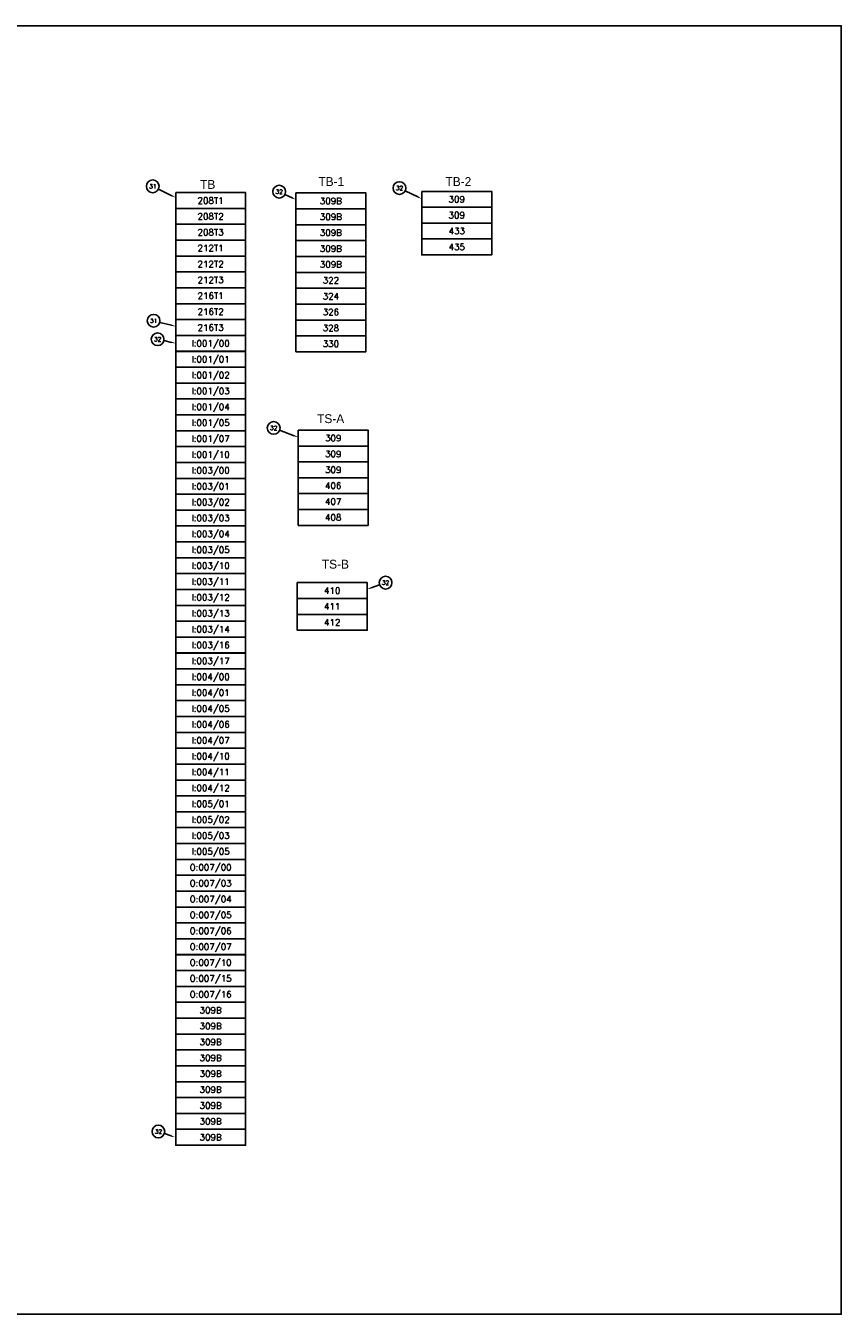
# Model space of a CAD drawing. Header units: inches. Extents: x 0 to 120, y 0 to 76.
# Tile 4 of 4: x 72 to 120, y 0 to 76. Entities that reach past the tile are written whole.
import ezdxf
from ezdxf.enums import TextEntityAlignment as Align

# ---------------------------------------------------------------- set-up
doc = ezdxf.new("R2010")
doc.units = ezdxf.units.IN
doc.header["$MEASUREMENT"] = 0
for name, color, linetype in [('LOC', 140, 'Continuous'), ('PBAL', 7, 'Continuous'), ('PITEM', 1, 'Continuous'), ('PSYMS', 7, 'Continuous'), ('PWIRE', 7, 'Continuous')]:
    doc.layers.add(name, color=color, linetype=linetype)
doc.layers.add('Viewports', color=3, linetype='Continuous', plot=False)
doc.styles.add('LEGACY', font='romans.shx')
doc.styles.add('WD', font='romans.shx')

# ---------------------------------------------------------------- blocks, each defined once
blk = doc.blocks.new('PNLE49')
at = {"layer": 'PSYMS'}
blk.add_lwpolyline([(-4.125, 0), (-4.125, -0.9375), (0, -0.9375), (0, 0)], close=True, dxfattribs=at)
at = {"style": 'WD', "width": 0.9}
for tag, flags, p in [('WIRENOL', 8, (-3.5625, -0.46875)), ('TERMDESCL', 9, (-2.625, -0.46875))]:
    blk.add_attdef(tag, text='', height=0.375, dxfattribs=dict(at, flags=flags)).set_placement(p, align=Align.MIDDLE_RIGHT)
at = {"style": 'WD', "width": 0.8, "flags": 8}
blk.add_attdef('WIRENO', text='', height=0.375, dxfattribs=at).set_placement((-2.0625, -0.46875), align=Align.MIDDLE_CENTER)
at = {"style": 'WD', "width": 0.9}
for tag, flags, p in [('TERMDESCR', 9, (-1.5, -0.46875)), ('WIRENOR', 8, (-0.5625, -0.46875))]:
    blk.add_attdef(tag, text='', height=0.375, dxfattribs=dict(at, flags=flags)).set_placement(p, align=Align.MIDDLE_LEFT)
blk = doc.blocks.new('PNL24BC')
at = {"layer": 'PBAL'}
blk.add_circle((-0.337, 0.165), 0.375, dxfattribs=at)
at = {"layer": 'PITEM', "style": 'LEGACY'}
blk.add_attdef('B_ITEM', text='', height=0.25, dxfattribs=at).set_placement((-0.337, 0.165), align=Align.MIDDLE)
blk = doc.blocks.new('PNL24CE')
at = {"layer": 'PBAL'}
blk.add_circle((-0.366, 0.082), 0.375, dxfattribs=at)
at = {"layer": 'PITEM', "style": 'LEGACY'}
blk.add_attdef('B_ITEM', text='', height=0.25, dxfattribs=at).set_placement((-0.366, 0.082), align=Align.MIDDLE)
blk = doc.blocks.new('PNL24E0')
at = {"layer": 'PBAL'}
blk.add_circle((-0.364, 0.092), 0.375, dxfattribs=at)
at = {"layer": 'PITEM', "style": 'LEGACY'}
blk.add_attdef('B_ITEM', text='', height=0.25, dxfattribs=at).set_placement((-0.364, 0.092), align=Align.MIDDLE)
blk = doc.blocks.new('PNL24F2')
at = {"layer": 'PBAL'}
blk.add_circle((-0.354, 0.124), 0.375, dxfattribs=at)
at = {"layer": 'PITEM', "style": 'LEGACY'}
blk.add_attdef('B_ITEM', text='', height=0.25, dxfattribs=at).set_placement((-0.354, 0.124), align=Align.MIDDLE)
blk = doc.blocks.new('PNL2504')
at = {"layer": 'PBAL'}
blk.add_circle((-0.338, 0.162), 0.375, dxfattribs=at)
at = {"layer": 'PITEM', "style": 'LEGACY'}
blk.add_attdef('B_ITEM', text='', height=0.25, dxfattribs=at).set_placement((-0.338, 0.162), align=Align.MIDDLE)
blk = doc.blocks.new('PNL2516')
at = {"layer": 'PBAL'}
blk.add_circle((-0.338, 0.162), 0.375, dxfattribs=at)
at = {"layer": 'PITEM', "style": 'LEGACY'}
blk.add_attdef('B_ITEM', text='', height=0.25, dxfattribs=at).set_placement((-0.338, 0.162), align=Align.MIDDLE)
blk = doc.blocks.new('PNL2528')
at = {"layer": 'PBAL'}
blk.add_circle((-0.351, 0.133), 0.375, dxfattribs=at)
at = {"layer": 'PITEM', "style": 'LEGACY'}
blk.add_attdef('B_ITEM', text='', height=0.25, dxfattribs=at).set_placement((-0.351, 0.133), align=Align.MIDDLE)
blk = doc.blocks.new('PNL253A')
at = {"layer": 'PBAL'}
blk.add_circle((0.353, 0.126), 0.375, dxfattribs=at)
at = {"layer": 'PITEM', "style": 'LEGACY'}
blk.add_attdef('B_ITEM', text='', height=0.25, dxfattribs=at).set_placement((0.353, 0.126), align=Align.MIDDLE)

msp = doc.modelspace()

# ---------------------------------------------------------------- linework, layer by layer
at = {"layer": 'PBAL'}
for p, q in [((80.493, 66.046), (79.701, 66.435)), ((95.018, 65.971), (94.265, 66.332)), ((87.591, 65.919), (87.164, 66.123)), ((80.475, 58.392), (79.78, 58.568)), ((80.474, 57.386), (80.017, 57.489)), ((87.719, 51.869), (86.851, 52.198)), ((92.255, 42.894), (92.751, 43.071)), ((80.441, 10.531), (80.054, 10.666))]:
    msp.add_line(p, q, dxfattribs=at)
for points in [[(80.512, 66.083), (80.475, 66.008), (80.718, 65.935)], [(87.609, 65.956), (87.573, 65.881), (87.816, 65.811)], [(95.036, 66.008), (95, 65.933), (95.244, 65.863)], [(80.486, 58.433), (80.465, 58.352), (80.718, 58.331)], [(80.483, 57.427), (80.465, 57.345), (80.718, 57.331)], [(87.734, 51.908), (87.704, 51.83), (87.953, 51.781)], [(92.269, 42.855), (92.241, 42.934), (92.02, 42.81)], [(80.454, 10.571), (80.427, 10.492), (80.677, 10.449)]]:
    msp.add_solid(points, dxfattribs=at)
at = {"layer": 'Viewports'}
msp.add_lwpolyline([(0, 0), (120, 0), (120, 76.08), (0, 76.08)], close=True, dxfattribs=at)

# ---------------------------------------------------------------- block references
at = {"layer": 'PBAL'}
for name, p, values in [('PNL24BC', (79.701, 66.435), {'B_ITEM': '31'}), ('PNL2504', (87.164, 66.123), {'B_ITEM': '32'}), ('PNL2516', (94.265, 66.332), {'B_ITEM': '32'}), ('PNL24E0', (79.78, 58.568), {'B_ITEM': '31'}), ('PNL24CE', (80.017, 57.489), {'B_ITEM': '32'}), ('PNL2528', (86.851, 52.198), {'B_ITEM': '32'}), ('PNL253A', (92.751, 43.071), {'B_ITEM': '32'}), ('PNL24F2', (80.054, 10.666), {'B_ITEM': '32'})]:
    msp.add_blockref(name, p, dxfattribs=at).add_auto_attribs(values)
at = {"layer": 'PSYMS'}
ref = msp.add_blockref('PNLE49', (84.843, 66.231), dxfattribs=at)
ref.add_attrib('WIRENO', '208T1', dxfattribs={"layer": 'PWIRE', "height": 0.375, "style": 'WD', "flags": 8}).set_placement((82.78, 65.762), align=Align.MIDDLE_CENTER)
ref = msp.add_blockref('PNLE49', (91.941, 66.206), dxfattribs=at)
ref.add_attrib('WIRENO', '309B', dxfattribs={"layer": 'PWIRE', "height": 0.375, "style": 'WD', "flags": 8}).set_placement((89.879, 65.737), align=Align.MIDDLE_CENTER)
ref = msp.add_blockref('PNLE49', (99.369, 66.303), dxfattribs=at)
ref.add_attrib('WIRENO', '309', dxfattribs={"layer": 'PWIRE', "height": 0.375, "style": 'WD', "flags": 8}).set_placement((97.306, 65.834), align=Align.MIDDLE_CENTER)
ref = msp.add_blockref('PNLE49', (84.843, 65.294), dxfattribs=at)
ref.add_attrib('WIRENO', '208T2', dxfattribs={"layer": 'PWIRE', "height": 0.375, "style": 'WD', "flags": 8}).set_placement((82.78, 64.825), align=Align.MIDDLE_CENTER)
ref = msp.add_blockref('PNLE49', (91.941, 65.269), dxfattribs=at)
ref.add_attrib('WIRENO', '309B', dxfattribs={"layer": 'PWIRE', "height": 0.375, "style": 'WD', "flags": 8}).set_placement((89.879, 64.8), align=Align.MIDDLE_CENTER)
ref = msp.add_blockref('PNLE49', (99.369, 65.366), dxfattribs=at)
ref.add_attrib('WIRENO', '309', dxfattribs={"layer": 'PWIRE', "height": 0.375, "style": 'WD', "flags": 8}).set_placement((97.306, 64.897), align=Align.MIDDLE_CENTER)
ref = msp.add_blockref('PNLE49', (84.843, 64.356), dxfattribs=at)
ref.add_attrib('WIRENO', '208T3', dxfattribs={"layer": 'PWIRE', "height": 0.375, "style": 'WD', "flags": 8}).set_placement((82.78, 63.887), align=Align.MIDDLE_CENTER)
ref = msp.add_blockref('PNLE49', (91.941, 64.331), dxfattribs=at)
ref.add_attrib('WIRENO', '309B', dxfattribs={"layer": 'PWIRE', "height": 0.375, "style": 'WD', "flags": 8}).set_placement((89.879, 63.862), align=Align.MIDDLE_CENTER)
ref = msp.add_blockref('PNLE49', (99.369, 64.428), dxfattribs=at)
ref.add_attrib('WIRENO', '433', dxfattribs={"layer": 'PWIRE', "height": 0.375, "style": 'WD', "flags": 8}).set_placement((97.306, 63.959), align=Align.MIDDLE_CENTER)
ref = msp.add_blockref('PNLE49', (84.843, 63.419), dxfattribs=at)
ref.add_attrib('WIRENO', '212T1', dxfattribs={"layer": 'PWIRE', "height": 0.375, "style": 'WD', "flags": 8}).set_placement((82.78, 62.95), align=Align.MIDDLE_CENTER)
ref = msp.add_blockref('PNLE49', (91.941, 63.394), dxfattribs=at)
ref.add_attrib('WIRENO', '309B', dxfattribs={"layer": 'PWIRE', "height": 0.375, "style": 'WD', "flags": 8}).set_placement((89.879, 62.925), align=Align.MIDDLE_CENTER)
ref = msp.add_blockref('PNLE49', (99.369, 63.491), dxfattribs=at)
ref.add_attrib('WIRENO', '435', dxfattribs={"layer": 'PWIRE', "height": 0.375, "style": 'WD', "flags": 8}).set_placement((97.306, 63.022), align=Align.MIDDLE_CENTER)
ref = msp.add_blockref('PNLE49', (84.843, 62.481), dxfattribs=at)
ref.add_attrib('WIRENO', '212T2', dxfattribs={"layer": 'PWIRE', "height": 0.375, "style": 'WD', "flags": 8}).set_placement((82.78, 62.012), align=Align.MIDDLE_CENTER)
ref = msp.add_blockref('PNLE49', (91.941, 62.456), dxfattribs=at)
ref.add_attrib('WIRENO', '309B', dxfattribs={"layer": 'PWIRE', "height": 0.375, "style": 'WD', "flags": 8}).set_placement((89.879, 61.987), align=Align.MIDDLE_CENTER)
ref = msp.add_blockref('PNLE49', (84.843, 61.544), dxfattribs=at)
ref.add_attrib('WIRENO', '212T3', dxfattribs={"layer": 'PWIRE', "height": 0.375, "style": 'WD', "flags": 8}).set_placement((82.78, 61.075), align=Align.MIDDLE_CENTER)
ref = msp.add_blockref('PNLE49', (91.941, 61.519), dxfattribs=at)
ref.add_attrib('WIRENO', '322', dxfattribs={"layer": 'PWIRE', "height": 0.375, "style": 'WD', "flags": 8}).set_placement((89.879, 61.05), align=Align.MIDDLE_CENTER)
ref = msp.add_blockref('PNLE49', (84.843, 60.606), dxfattribs=at)
ref.add_attrib('WIRENO', '216T1', dxfattribs={"layer": 'PWIRE', "height": 0.375, "style": 'WD', "flags": 8}).set_placement((82.78, 60.137), align=Align.MIDDLE_CENTER)
ref = msp.add_blockref('PNLE49', (91.941, 60.581), dxfattribs=at)
ref.add_attrib('WIRENO', '324', dxfattribs={"layer": 'PWIRE', "height": 0.375, "style": 'WD', "flags": 8}).set_placement((89.879, 60.112), align=Align.MIDDLE_CENTER)
ref = msp.add_blockref('PNLE49', (84.843, 59.669), dxfattribs=at)
ref.add_attrib('WIRENO', '216T2', dxfattribs={"layer": 'PWIRE', "height": 0.375, "style": 'WD', "flags": 8}).set_placement((82.78, 59.2), align=Align.MIDDLE_CENTER)
ref = msp.add_blockref('PNLE49', (91.941, 59.644), dxfattribs=at)
ref.add_attrib('WIRENO', '326', dxfattribs={"layer": 'PWIRE', "height": 0.375, "style": 'WD', "flags": 8}).set_placement((89.879, 59.175), align=Align.MIDDLE_CENTER)
ref = msp.add_blockref('PNLE49', (84.843, 58.731), dxfattribs=at)
ref.add_attrib('WIRENO', '216T3', dxfattribs={"layer": 'PWIRE', "height": 0.375, "style": 'WD', "flags": 8}).set_placement((82.78, 58.262), align=Align.MIDDLE_CENTER)
ref = msp.add_blockref('PNLE49', (91.941, 58.706), dxfattribs=at)
ref.add_attrib('WIRENO', '328', dxfattribs={"layer": 'PWIRE', "height": 0.375, "style": 'WD', "flags": 8}).set_placement((89.879, 58.237), align=Align.MIDDLE_CENTER)
ref = msp.add_blockref('PNLE49', (84.843, 57.794), dxfattribs=at)
ref.add_attrib('WIRENO', 'I:001/00', dxfattribs={"layer": 'PWIRE', "height": 0.375, "style": 'WD', "flags": 8}).set_placement((82.78, 57.325), align=Align.MIDDLE_CENTER)
ref = msp.add_blockref('PNLE49', (91.941, 57.769), dxfattribs=at)
ref.add_attrib('WIRENO', '330', dxfattribs={"layer": 'PWIRE', "height": 0.375, "style": 'WD', "flags": 8}).set_placement((89.879, 57.3), align=Align.MIDDLE_CENTER)
ref = msp.add_blockref('PNLE49', (84.843, 56.856), dxfattribs=at)
ref.add_attrib('WIRENO', 'I:001/01', dxfattribs={"layer": 'PWIRE', "height": 0.375, "style": 'WD', "flags": 8}).set_placement((82.78, 56.387), align=Align.MIDDLE_CENTER)
ref = msp.add_blockref('PNLE49', (84.843, 55.919), dxfattribs=at)
ref.add_attrib('WIRENO', 'I:001/02', dxfattribs={"layer": 'PWIRE', "height": 0.375, "style": 'WD', "flags": 8}).set_placement((82.78, 55.45), align=Align.MIDDLE_CENTER)
ref = msp.add_blockref('PNLE49', (84.843, 54.981), dxfattribs=at)
ref.add_attrib('WIRENO', 'I:001/03', dxfattribs={"layer": 'PWIRE', "height": 0.375, "style": 'WD', "flags": 8}).set_placement((82.78, 54.512), align=Align.MIDDLE_CENTER)
ref = msp.add_blockref('PNLE49', (84.843, 54.044), dxfattribs=at)
ref.add_attrib('WIRENO', 'I:001/04', dxfattribs={"layer": 'PWIRE', "height": 0.375, "style": 'WD', "flags": 8}).set_placement((82.78, 53.575), align=Align.MIDDLE_CENTER)
ref = msp.add_blockref('PNLE49', (84.843, 53.106), dxfattribs=at)
ref.add_attrib('WIRENO', 'I:001/05', dxfattribs={"layer": 'PWIRE', "height": 0.375, "style": 'WD', "flags": 8}).set_placement((82.78, 52.637), align=Align.MIDDLE_CENTER)
ref = msp.add_blockref('PNLE49', (84.843, 52.169), dxfattribs=at)
ref.add_attrib('WIRENO', 'I:001/07', dxfattribs={"layer": 'PWIRE', "height": 0.375, "style": 'WD', "flags": 8}).set_placement((82.78, 51.7), align=Align.MIDDLE_CENTER)
ref = msp.add_blockref('PNLE49', (92.078, 52.204), dxfattribs=at)
ref.add_attrib('WIRENO', '309', dxfattribs={"layer": 'PWIRE', "height": 0.375, "style": 'WD', "flags": 8}).set_placement((90.015, 51.735), align=Align.MIDDLE_CENTER)
ref = msp.add_blockref('PNLE49', (84.843, 51.231), dxfattribs=at)
ref.add_attrib('WIRENO', 'I:001/10', dxfattribs={"layer": 'PWIRE', "height": 0.375, "style": 'WD', "flags": 8}).set_placement((82.78, 50.762), align=Align.MIDDLE_CENTER)
ref = msp.add_blockref('PNLE49', (92.078, 51.266), dxfattribs=at)
ref.add_attrib('WIRENO', '309', dxfattribs={"layer": 'PWIRE', "height": 0.375, "style": 'WD', "flags": 8}).set_placement((90.015, 50.798), align=Align.MIDDLE_CENTER)
ref = msp.add_blockref('PNLE49', (84.843, 50.294), dxfattribs=at)
ref.add_attrib('WIRENO', 'I:003/00', dxfattribs={"layer": 'PWIRE', "height": 0.375, "style": 'WD', "flags": 8}).set_placement((82.78, 49.825), align=Align.MIDDLE_CENTER)
ref = msp.add_blockref('PNLE49', (92.078, 50.329), dxfattribs=at)
ref.add_attrib('WIRENO', '309', dxfattribs={"layer": 'PWIRE', "height": 0.375, "style": 'WD', "flags": 8}).set_placement((90.015, 49.86), align=Align.MIDDLE_CENTER)
ref = msp.add_blockref('PNLE49', (84.843, 49.356), dxfattribs=at)
ref.add_attrib('WIRENO', 'I:003/01', dxfattribs={"layer": 'PWIRE', "height": 0.375, "style": 'WD', "flags": 8}).set_placement((82.78, 48.887), align=Align.MIDDLE_CENTER)
ref = msp.add_blockref('PNLE49', (92.078, 49.391), dxfattribs=at)
ref.add_attrib('WIRENO', '406', dxfattribs={"layer": 'PWIRE', "height": 0.375, "style": 'WD', "flags": 8}).set_placement((90.015, 48.923), align=Align.MIDDLE_CENTER)
ref = msp.add_blockref('PNLE49', (84.843, 48.419), dxfattribs=at)
ref.add_attrib('WIRENO', 'I:003/02', dxfattribs={"layer": 'PWIRE', "height": 0.375, "style": 'WD', "flags": 8}).set_placement((82.78, 47.95), align=Align.MIDDLE_CENTER)
ref = msp.add_blockref('PNLE49', (92.078, 48.454), dxfattribs=at)
ref.add_attrib('WIRENO', '407', dxfattribs={"layer": 'PWIRE', "height": 0.375, "style": 'WD', "flags": 8}).set_placement((90.015, 47.985), align=Align.MIDDLE_CENTER)
ref = msp.add_blockref('PNLE49', (84.843, 47.481), dxfattribs=at)
ref.add_attrib('WIRENO', 'I:003/03', dxfattribs={"layer": 'PWIRE', "height": 0.375, "style": 'WD', "flags": 8}).set_placement((82.78, 47.012), align=Align.MIDDLE_CENTER)
ref = msp.add_blockref('PNLE49', (92.078, 47.516), dxfattribs=at)
ref.add_attrib('WIRENO', '408', dxfattribs={"layer": 'PWIRE', "height": 0.375, "style": 'WD', "flags": 8}).set_placement((90.015, 47.048), align=Align.MIDDLE_CENTER)
ref = msp.add_blockref('PNLE49', (84.843, 46.544), dxfattribs=at)
ref.add_attrib('WIRENO', 'I:003/04', dxfattribs={"layer": 'PWIRE', "height": 0.375, "style": 'WD', "flags": 8}).set_placement((82.78, 46.075), align=Align.MIDDLE_CENTER)
ref = msp.add_blockref('PNLE49', (84.843, 45.606), dxfattribs=at)
ref.add_attrib('WIRENO', 'I:003/05', dxfattribs={"layer": 'PWIRE', "height": 0.375, "style": 'WD', "flags": 8}).set_placement((82.78, 45.137), align=Align.MIDDLE_CENTER)
ref = msp.add_blockref('PNLE49', (84.843, 44.669), dxfattribs=at)
ref.add_attrib('WIRENO', 'I:003/10', dxfattribs={"layer": 'PWIRE', "height": 0.375, "style": 'WD', "flags": 8}).set_placement((82.78, 44.2), align=Align.MIDDLE_CENTER)
ref = msp.add_blockref('PNLE49', (84.843, 43.731), dxfattribs=at)
ref.add_attrib('WIRENO', 'I:003/11', dxfattribs={"layer": 'PWIRE', "height": 0.375, "style": 'WD', "flags": 8}).set_placement((82.78, 43.262), align=Align.MIDDLE_CENTER)
ref = msp.add_blockref('PNLE49', (84.843, 42.794), dxfattribs=at)
ref.add_attrib('WIRENO', 'I:003/12', dxfattribs={"layer": 'PWIRE', "height": 0.375, "style": 'WD', "flags": 8}).set_placement((82.78, 42.325), align=Align.MIDDLE_CENTER)
ref = msp.add_blockref('PNLE49', (92.02, 43.197), dxfattribs=at)
ref.add_attrib('WIRENO', '410', dxfattribs={"layer": 'PWIRE', "height": 0.375, "style": 'WD', "flags": 8}).set_placement((89.957, 42.729), align=Align.MIDDLE_CENTER)
ref = msp.add_blockref('PNLE49', (84.843, 41.856), dxfattribs=at)
ref.add_attrib('WIRENO', 'I:003/13', dxfattribs={"layer": 'PWIRE', "height": 0.375, "style": 'WD', "flags": 8}).set_placement((82.78, 41.387), align=Align.MIDDLE_CENTER)
ref = msp.add_blockref('PNLE49', (92.02, 42.26), dxfattribs=at)
ref.add_attrib('WIRENO', '411', dxfattribs={"layer": 'PWIRE', "height": 0.375, "style": 'WD', "flags": 8}).set_placement((89.957, 41.791), align=Align.MIDDLE_CENTER)
ref = msp.add_blockref('PNLE49', (92.02, 41.322), dxfattribs=at)
ref.add_attrib('WIRENO', '412', dxfattribs={"layer": 'PWIRE', "height": 0.375, "style": 'WD', "flags": 8}).set_placement((89.957, 40.854), align=Align.MIDDLE_CENTER)
ref = msp.add_blockref('PNLE49', (84.843, 40.919), dxfattribs=at)
ref.add_attrib('WIRENO', 'I:003/14', dxfattribs={"layer": 'PWIRE', "height": 0.375, "style": 'WD', "flags": 8}).set_placement((82.78, 40.45), align=Align.MIDDLE_CENTER)
ref = msp.add_blockref('PNLE49', (84.843, 39.981), dxfattribs=at)
ref.add_attrib('WIRENO', 'I:003/16', dxfattribs={"layer": 'PWIRE', "height": 0.375, "style": 'WD', "flags": 8}).set_placement((82.78, 39.512), align=Align.MIDDLE_CENTER)
ref = msp.add_blockref('PNLE49', (84.843, 39.044), dxfattribs=at)
ref.add_attrib('WIRENO', 'I:003/17', dxfattribs={"layer": 'PWIRE', "height": 0.375, "style": 'WD', "flags": 8}).set_placement((82.78, 38.575), align=Align.MIDDLE_CENTER)
ref = msp.add_blockref('PNLE49', (84.843, 38.106), dxfattribs=at)
ref.add_attrib('WIRENO', 'I:004/00', dxfattribs={"layer": 'PWIRE', "height": 0.375, "style": 'WD', "flags": 8}).set_placement((82.78, 37.637), align=Align.MIDDLE_CENTER)
ref = msp.add_blockref('PNLE49', (84.843, 37.169), dxfattribs=at)
ref.add_attrib('WIRENO', 'I:004/01', dxfattribs={"layer": 'PWIRE', "height": 0.375, "style": 'WD', "flags": 8}).set_placement((82.78, 36.7), align=Align.MIDDLE_CENTER)
ref = msp.add_blockref('PNLE49', (84.843, 36.231), dxfattribs=at)
ref.add_attrib('WIRENO', 'I:004/05', dxfattribs={"layer": 'PWIRE', "height": 0.375, "style": 'WD', "flags": 8}).set_placement((82.78, 35.762), align=Align.MIDDLE_CENTER)
ref = msp.add_blockref('PNLE49', (84.843, 35.294), dxfattribs=at)
ref.add_attrib('WIRENO', 'I:004/06', dxfattribs={"layer": 'PWIRE', "height": 0.375, "style": 'WD', "flags": 8}).set_placement((82.78, 34.825), align=Align.MIDDLE_CENTER)
ref = msp.add_blockref('PNLE49', (84.843, 34.356), dxfattribs=at)
ref.add_attrib('WIRENO', 'I:004/07', dxfattribs={"layer": 'PWIRE', "height": 0.375, "style": 'WD', "flags": 8}).set_placement((82.78, 33.887), align=Align.MIDDLE_CENTER)
ref = msp.add_blockref('PNLE49', (84.843, 33.419), dxfattribs=at)
ref.add_attrib('WIRENO', 'I:004/10', dxfattribs={"layer": 'PWIRE', "height": 0.375, "style": 'WD', "flags": 8}).set_placement((82.78, 32.95), align=Align.MIDDLE_CENTER)
ref = msp.add_blockref('PNLE49', (84.843, 32.481), dxfattribs=at)
ref.add_attrib('WIRENO', 'I:004/11', dxfattribs={"layer": 'PWIRE', "height": 0.375, "style": 'WD', "flags": 8}).set_placement((82.78, 32.012), align=Align.MIDDLE_CENTER)
ref = msp.add_blockref('PNLE49', (84.843, 31.544), dxfattribs=at)
ref.add_attrib('WIRENO', 'I:004/12', dxfattribs={"layer": 'PWIRE', "height": 0.375, "style": 'WD', "flags": 8}).set_placement((82.78, 31.075), align=Align.MIDDLE_CENTER)
ref = msp.add_blockref('PNLE49', (84.843, 30.606), dxfattribs=at)
ref.add_attrib('WIRENO', 'I:005/01', dxfattribs={"layer": 'PWIRE', "height": 0.375, "style": 'WD', "flags": 8}).set_placement((82.78, 30.137), align=Align.MIDDLE_CENTER)
ref = msp.add_blockref('PNLE49', (84.843, 29.669), dxfattribs=at)
ref.add_attrib('WIRENO', 'I:005/02', dxfattribs={"layer": 'PWIRE', "height": 0.375, "style": 'WD', "flags": 8}).set_placement((82.78, 29.2), align=Align.MIDDLE_CENTER)
ref = msp.add_blockref('PNLE49', (84.843, 28.731), dxfattribs=at)
ref.add_attrib('WIRENO', 'I:005/03', dxfattribs={"layer": 'PWIRE', "height": 0.375, "style": 'WD', "flags": 8}).set_placement((82.78, 28.262), align=Align.MIDDLE_CENTER)
ref = msp.add_blockref('PNLE49', (84.843, 27.794), dxfattribs=at)
ref.add_attrib('WIRENO', 'I:005/05', dxfattribs={"layer": 'PWIRE', "height": 0.375, "style": 'WD', "flags": 8}).set_placement((82.78, 27.325), align=Align.MIDDLE_CENTER)
ref = msp.add_blockref('PNLE49', (84.843, 26.856), dxfattribs=at)
ref.add_attrib('WIRENO', 'O:007/00', dxfattribs={"layer": 'PWIRE', "height": 0.375, "style": 'WD', "flags": 8}).set_placement((82.78, 26.387), align=Align.MIDDLE_CENTER)
ref = msp.add_blockref('PNLE49', (84.843, 25.919), dxfattribs=at)
ref.add_attrib('WIRENO', 'O:007/03', dxfattribs={"layer": 'PWIRE', "height": 0.375, "style": 'WD', "flags": 8}).set_placement((82.78, 25.45), align=Align.MIDDLE_CENTER)
ref = msp.add_blockref('PNLE49', (84.843, 24.981), dxfattribs=at)
ref.add_attrib('WIRENO', 'O:007/04', dxfattribs={"layer": 'PWIRE', "height": 0.375, "style": 'WD', "flags": 8}).set_placement((82.78, 24.512), align=Align.MIDDLE_CENTER)
ref = msp.add_blockref('PNLE49', (84.843, 24.044), dxfattribs=at)
ref.add_attrib('WIRENO', 'O:007/05', dxfattribs={"layer": 'PWIRE', "height": 0.375, "style": 'WD', "flags": 8}).set_placement((82.78, 23.575), align=Align.MIDDLE_CENTER)
ref = msp.add_blockref('PNLE49', (84.843, 23.106), dxfattribs=at)
ref.add_attrib('WIRENO', 'O:007/06', dxfattribs={"layer": 'PWIRE', "height": 0.375, "style": 'WD', "flags": 8}).set_placement((82.78, 22.637), align=Align.MIDDLE_CENTER)
ref = msp.add_blockref('PNLE49', (84.843, 22.169), dxfattribs=at)
ref.add_attrib('WIRENO', 'O:007/07', dxfattribs={"layer": 'PWIRE', "height": 0.375, "style": 'WD', "flags": 8}).set_placement((82.78, 21.7), align=Align.MIDDLE_CENTER)
ref = msp.add_blockref('PNLE49', (84.843, 21.231), dxfattribs=at)
ref.add_attrib('WIRENO', 'O:007/10', dxfattribs={"layer": 'PWIRE', "height": 0.375, "style": 'WD', "flags": 8}).set_placement((82.78, 20.762), align=Align.MIDDLE_CENTER)
ref = msp.add_blockref('PNLE49', (84.843, 20.294), dxfattribs=at)
ref.add_attrib('WIRENO', 'O:007/15', dxfattribs={"layer": 'PWIRE', "height": 0.375, "style": 'WD', "flags": 8}).set_placement((82.78, 19.825), align=Align.MIDDLE_CENTER)
ref = msp.add_blockref('PNLE49', (84.843, 19.356), dxfattribs=at)
ref.add_attrib('WIRENO', 'O:007/16', dxfattribs={"layer": 'PWIRE', "height": 0.375, "style": 'WD', "flags": 8}).set_placement((82.78, 18.887), align=Align.MIDDLE_CENTER)
ref = msp.add_blockref('PNLE49', (84.843, 18.419), dxfattribs=at)
ref.add_attrib('WIRENO', '309B', dxfattribs={"layer": 'PWIRE', "height": 0.375, "style": 'WD', "flags": 8}).set_placement((82.78, 17.95), align=Align.MIDDLE_CENTER)
ref = msp.add_blockref('PNLE49', (84.843, 17.481), dxfattribs=at)
ref.add_attrib('WIRENO', '309B', dxfattribs={"layer": 'PWIRE', "height": 0.375, "style": 'WD', "flags": 8}).set_placement((82.78, 17.012), align=Align.MIDDLE_CENTER)
ref = msp.add_blockref('PNLE49', (84.843, 16.544), dxfattribs=at)
ref.add_attrib('WIRENO', '309B', dxfattribs={"layer": 'PWIRE', "height": 0.375, "style": 'WD', "flags": 8}).set_placement((82.78, 16.075), align=Align.MIDDLE_CENTER)
ref = msp.add_blockref('PNLE49', (84.843, 15.606), dxfattribs=at)
ref.add_attrib('WIRENO', '309B', dxfattribs={"layer": 'PWIRE', "height": 0.375, "style": 'WD', "flags": 8}).set_placement((82.78, 15.137), align=Align.MIDDLE_CENTER)
ref = msp.add_blockref('PNLE49', (84.843, 14.669), dxfattribs=at)
ref.add_attrib('WIRENO', '309B', dxfattribs={"layer": 'PWIRE', "height": 0.375, "style": 'WD', "flags": 8}).set_placement((82.78, 14.2), align=Align.MIDDLE_CENTER)
ref = msp.add_blockref('PNLE49', (84.843, 13.731), dxfattribs=at)
ref.add_attrib('WIRENO', '309B', dxfattribs={"layer": 'PWIRE', "height": 0.375, "style": 'WD', "flags": 8}).set_placement((82.78, 13.262), align=Align.MIDDLE_CENTER)
ref = msp.add_blockref('PNLE49', (84.843, 12.794), dxfattribs=at)
ref.add_attrib('WIRENO', '309B', dxfattribs={"layer": 'PWIRE', "height": 0.375, "style": 'WD', "flags": 8}).set_placement((82.78, 12.325), align=Align.MIDDLE_CENTER)
ref = msp.add_blockref('PNLE49', (84.843, 11.856), dxfattribs=at)
ref.add_attrib('WIRENO', '309B', dxfattribs={"layer": 'PWIRE', "height": 0.375, "style": 'WD', "flags": 8}).set_placement((82.78, 11.387), align=Align.MIDDLE_CENTER)
ref = msp.add_blockref('PNLE49', (84.843, 10.919), dxfattribs=at)
ref.add_attrib('WIRENO', '309B', dxfattribs={"layer": 'PWIRE', "height": 0.375, "style": 'WD', "flags": 8}).set_placement((82.78, 10.45), align=Align.MIDDLE_CENTER)

# ---------------------------------------------------------------- texts
at = {"layer": 'LOC'}
for s, p in [('TB', (83.057, 66.449)), ('TB-1', (90.664, 66.619)), ('TB-2', (98.164, 66.619)), ('TS-A', (90.664, 52.619)), ('TS-B', (90.945, 44.025))]:
    msp.add_text(s, height=0.525, dxfattribs=at).set_placement(p, align=Align.RIGHT)

doc.saveas('drawing.dxf')
